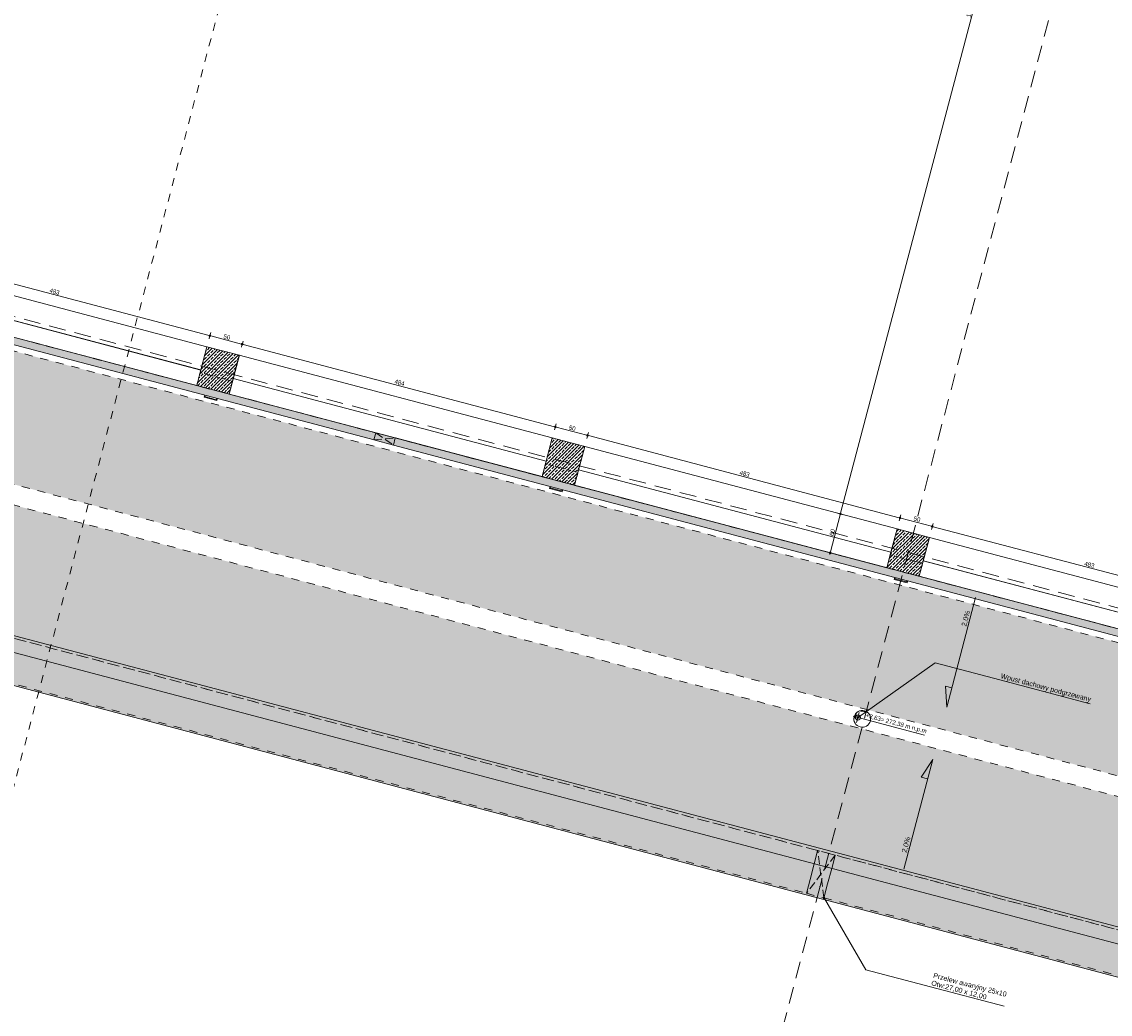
# Model space of a CAD drawing. Header units: millimetres. Extents: x -176817 to 18864955, y -12996033 to 201123.
# Tile 120 of 256: x 127676 to 143947, y -9509 to 5320. Entities that reach past the tile are written whole.
import ezdxf
from ezdxf.enums import TextEntityAlignment as Align

# ---------------------------------------------------------------- set-up
doc = ezdxf.new("R2010")
doc.units = ezdxf.units.MM
doc.header["$MEASUREMENT"] = 0
for name, pattern in [('Krawędzie ukryte', [170, 120, -50]), ('Przerywana', [240, 120, -120]), ('Przerywana długa', [390, 250, -140]), ('Przerywana gęsta', [90, 60, -30])]:
    doc.linetypes.add(name, pattern=pattern)
for name, color, linetype in [('213-A Wymiarowanie wewnętrzne', 7, 'Continuous'), ('231-A Ściany zewnętrzne', 7, 'Continuous'), ('233-A Wpusty dachowe opis', 7, 'Continuous'), ('280-A Dachy Powłoki', 7, 'Continuous'), ('291-A Obróbka blacharska', 7, 'Continuous'), ('297-A Opisy PW', 7, 'Continuous'), ('410-K Osie', 7, 'Continuous'), ('440-K Słupy', 7, 'Continuous'), ('450-K Belki', 7, 'Continuous'), ('460-K Stropy', 7, 'Continuous'), ('840-G Znaczniki przekroje', 7, 'Continuous'), ('842-G Opisy PW PZT', 7, 'Continuous')]:
    doc.layers.add(name, color=color, linetype=linetype)
doc.styles.add('STYL_AUTOMATYCZNY_3', font='arial.ttf')
doc.styles.add('STYL_AUTOMATYCZNY_4', font='arial.ttf')
doc.styles.add('STYL_AUTOMATYCZNY_8', font='ARIALN.TTF')
doc.dimstyles.new('STYL_AUTOMATYCZNY__3', dxfattribs={"dimtxt": 64.999998, "dimasz": 47.5, "dimexe": 0.18, "dimexo": 0.0625, "dimgap": 0, "dimtad": 1, "dimdec": 1, "dimlfac": 0.1, "dimzin": 0, "dimdsep": 46, "dimtxsty": 'STYL_AUTOMATYCZNY_4', "dimblk": 'ARROWHEAD_11', "dimblk1": 'ARROWHEAD_11', "dimblk2": 'ARROWHEAD_11', "dimcen": 0.09, "dimclrd": 30, "dimclre": 30, "dimclrt": 30, "dimazin": 0, "dimtfac": 1, "dimtdec": 4, "dimtmove": 0, "dimatfit": 3, "dimfxl": 0, "dimtolj": 1, "dimtzin": 0, "dimarcsym": 0})
pattern_1 = [(45, (0, 0), (-49.497475, 49.497475), []), (45, (-24.75, 24.75), (-49.497475, 49.497475), [52.5, -17.5])]

# ---------------------------------------------------------------- blocks, each defined once
blk = doc.blocks.new('Dach_17_2', base_point=(125499, 1150))
at = {"layer": '280-A Dachy Powłoki', "linetype": 'Continuous', "lineweight": 0, "true_color": 0x005d2f}
for points in [[(125499, 1149), (156049, -6912), (156049, -6912), (125499, 1150)], [(155814, -7057), (125632, 908), (126910, -1420), (153553, -8451)]]:
    blk.add_hatch(color=118, dxfattribs=at).paths.add_polyline_path(points)
at = {"layer": '280-A Dachy Powłoki', "color": 8, "linetype": 'Przerywana', "lineweight": 0, "flags": 128}
for points in [[(125499, 1150), (156049, -6912)], [(125499, 1149), (156049, -6912)], [(125632, 908), (155814, -7057)], [(153553, -8451), (126910, -1420)]]:
    blk.add_lwpolyline(points, dxfattribs=at)
blk = doc.blocks.new('Dach_18_2', base_point=(124337, -3255))
at = {"layer": '280-A Dachy Powłoki', "linetype": 'Continuous', "lineweight": 0, "true_color": 0x005d2f}
blk.add_hatch(color=118, dxfattribs=at).paths.add_polyline_path([(124337, -3255), (127050, -3970), (127102, -3772), (154751, -11068), (153477, -8741), (126834, -1711), (126834, -1711)])
at = {"layer": '280-A Dachy Powłoki', "color": 8, "linetype": 'Przerywana', "lineweight": 0, "flags": 128}
for points in [[(126834, -1711), (153477, -8741)], [(127102, -3772), (154751, -11068)]]:
    blk.add_lwpolyline(points, dxfattribs=at)
blk = doc.blocks.new('Belka_6_2', base_point=(93087, 4578))
at = {"layer": '450-K Belki', "linetype": 'Continuous', "lineweight": 0, "true_color": 0xffffff}
blk.add_hatch(color=7, dxfattribs=at).paths.add_polyline_path([(92989, 4521), (155403, -11949), (154887, -11063), (93875, 5037)])
at = {"layer": '450-K Belki', "color": 7, "linetype": 'Continuous', "lineweight": 0}
for p, q in [((93875, 5037), (154887, -11063)), ((92989, 4521), (155403, -11949))]:
    blk.add_line(p, q, dxfattribs=at)
blk = doc.blocks.new('Strop_27_2', base_point=(93576, 4862))
at = {"layer": '460-K Stropy', "color": 255, "linetype": 'Continuous', "lineweight": 0, "flags": 128}
blk.add_lwpolyline([(93576, 4862), (155061, -11362), (156224, -6958), (94738, 9267)], close=True, dxfattribs=at)
blk = doc.blocks.new('Strop_61_2', base_point=(130291, -115))
at = {"layer": '440-K Słupy', "color": 7, "linetype": 'Przerywana gęsta', "lineweight": 0, "flags": 128}
blk.add_lwpolyline([(130291, -115), (130775, -242), (130826, -49), (130342, 78)], close=True, dxfattribs=at)
blk = doc.blocks.new('Strop_62_2', base_point=(135454, -1477))
at = {"layer": '440-K Słupy', "color": 7, "linetype": 'Przerywana gęsta', "lineweight": 0, "flags": 128}
blk.add_lwpolyline([(135454, -1477), (135938, -1605), (135989, -1412), (135505, -1284)], close=True, dxfattribs=at)
blk = doc.blocks.new('Strop_63_2', base_point=(140608, -2837))
at = {"layer": '440-K Słupy', "color": 7, "linetype": 'Przerywana gęsta', "lineweight": 0, "flags": 128}
blk.add_lwpolyline([(140608, -2837), (141091, -2965), (141142, -2771), (140659, -2644)], close=True, dxfattribs=at)
blk = doc.blocks.new('Otwór_82_2')
at = {"layer": '460-K Stropy', "linetype": 'Continuous', "lineweight": 0, "true_color": 0x000000}
for points in [[(140168, -4993, 0.176679), (140119, -5063, 0.064588), (140115, -5095, 0.039447), (140116, -5114)], [(140186, -4982), (140318, -4997, 0.104301), (140272, -4974, 0.064588), (140240, -4970, 0.110826)]]:
    blk.add_hatch(color=18, dxfattribs=at).paths.add_polyline_path(points)
at = {"layer": '460-K Stropy', "color": 7, "linetype": 'Continuous', "lineweight": 0, "flags": 128}
blk.add_lwpolyline([(140361, -5127, 0.414214), (140272, -4974, 0.414214), (140119, -5063, 0.414214), (140208, -5216, 0.414214)], format="xyb", close=True, dxfattribs=at)
blk = doc.blocks.new('Ściana_70_2', base_point=(155147, -11509))
at = {"layer": '231-A Ściany zewnętrzne', "color": 8, "linetype": 'Przerywana', "lineweight": 0, "flags": 128}
for points in [[(139575, -7064), (127102, -3772)], [(126933, -4410), (139406, -7702)], [(154915, -11112), (139836, -7132)], [(139667, -7771), (155371, -11914)]]:
    blk.add_lwpolyline(points, dxfattribs=at)
blk = doc.blocks.new('Ściana_168_2', base_point=(94741, 9514))
at = {"layer": '231-A Ściany zewnętrzne', "color": 7, "linetype": 'Continuous', "lineweight": 0, "flags": 128}
for points in [[(94680, 9282), (156136, -6935)], [(130352, 117), (125682, 1349)], [(135516, -1245), (130836, -10)], [(140669, -2605), (135999, -1373)], [(145823, -3965), (141153, -2733)]]:
    blk.add_lwpolyline(points, dxfattribs=at)
blk = doc.blocks.new('Słup_133_2', base_point=(140926, -2611))
at = {"layer": '440-K Słupy', "linetype": 'Continuous', "lineweight": 0, "true_color": 0x000000}
h = blk.add_hatch(dxfattribs=at)
h.set_pattern_fill('Beton_zbrojony_0002', color=18, style=0, pattern_type=2)
h.set_pattern_definition(pattern_1)
h.paths.add_polyline_path([(140761, -2257), (140608, -2837), (141091, -2965), (141245, -2385)])
at = {"layer": '440-K Słupy', "color": 7, "linetype": 'Continuous', "lineweight": 0, "flags": 128}
blk.add_lwpolyline([(141091, -2965), (141245, -2385), (140761, -2257), (140608, -2837)], dxfattribs=at)
blk = doc.blocks.new('Słup_242_2', base_point=(130609, 111))
at = {"layer": '440-K Słupy', "linetype": 'Continuous', "lineweight": 0, "true_color": 0x000000}
h = blk.add_hatch(dxfattribs=at)
h.set_pattern_fill('Beton_zbrojony_0002', color=18, style=0, pattern_type=2)
h.set_pattern_definition(pattern_1)
h.paths.add_polyline_path([(130444, 465), (130291, -115), (130775, -242), (130928, 338)])
at = {"layer": '440-K Słupy', "color": 7, "linetype": 'Continuous', "lineweight": 0, "flags": 128}
blk.add_lwpolyline([(130775, -242), (130928, 338), (130444, 465), (130291, -115)], dxfattribs=at)
blk = doc.blocks.new('Słup_243_2', base_point=(130502, -295))
at = {"layer": '291-A Obróbka blacharska', "color": 7, "linetype": 'Continuous', "lineweight": 0, "flags": 128}
blk.add_lwpolyline([(130594, -340), (130599, -320), (130589, -318), (130587, -327), (130413, -281), (130415, -272), (130406, -269), (130400, -288)], close=True, dxfattribs=at)
blk = doc.blocks.new('Słup_244_2', base_point=(135773, -1251))
at = {"layer": '440-K Słupy', "linetype": 'Continuous', "lineweight": 0, "true_color": 0x000000}
h = blk.add_hatch(dxfattribs=at)
h.set_pattern_fill('Beton_zbrojony_0002', color=18, style=0, pattern_type=2)
h.set_pattern_definition(pattern_1)
h.paths.add_polyline_path([(135607, -897), (135454, -1477), (135938, -1605), (136091, -1025)])
at = {"layer": '440-K Słupy', "color": 7, "linetype": 'Continuous', "lineweight": 0, "flags": 128}
blk.add_lwpolyline([(135938, -1605), (136091, -1025), (135607, -897), (135454, -1477)], dxfattribs=at)
blk = doc.blocks.new('Słup_245_2', base_point=(135666, -1657))
at = {"layer": '291-A Obróbka blacharska', "color": 7, "linetype": 'Continuous', "lineweight": 0, "flags": 128}
blk.add_lwpolyline([(135757, -1702), (135762, -1683), (135753, -1680), (135750, -1690), (135576, -1644), (135579, -1634), (135569, -1632), (135564, -1651)], close=True, dxfattribs=at)
blk = doc.blocks.new('Słup_252_2', base_point=(140819, -3017))
at = {"layer": '291-A Obróbka blacharska', "color": 7, "linetype": 'Continuous', "lineweight": 0, "flags": 128}
blk.add_lwpolyline([(140911, -3062), (140916, -3043), (140906, -3040), (140904, -3050), (140730, -3004), (140732, -2994), (140722, -2991), (140717, -3011)], close=True, dxfattribs=at)
blk = doc.blocks.new('Symbol nachylenia 27[122]_2', base_point=(140863, -7341))
at = {"layer": '842-G Opisy PW PZT', "linetype": 'Continuous', "lineweight": 0, "true_color": 0x000000}
blk.add_hatch(color=18, dxfattribs=at).paths.add_polyline_path([(141295, -5704), (141122, -5969), (141218, -5994)])
at = {"layer": '842-G Opisy PW PZT', "color": 7, "linetype": 'Continuous', "lineweight": 0}
for p, q in [((140863, -7341), (141295, -5704)), ((141122, -5969), (141295, -5704)), ((141122, -5969), (141218, -5994))]:
    blk.add_line(p, q, dxfattribs=at)
at = {"layer": '842-G Opisy PW PZT', "color": 7, "lineweight": 0, "style": 'STYL_AUTOMATYCZNY_3'}
blk.add_attdef('txt', text='', height=75, rotation=75.218, dxfattribs=at).set_placement((140922, -7107), align=Align.BOTTOM_LEFT)
blk = doc.blocks.new('Symbol nachylenia 27[123]_2', base_point=(141935, -3284))
at = {"layer": '842-G Opisy PW PZT', "linetype": 'Continuous', "lineweight": 0, "true_color": 0x000000}
blk.add_hatch(color=18, dxfattribs=at).paths.add_polyline_path([(141503, -4921), (141580, -4631), (141483, -4605)])
at = {"layer": '842-G Opisy PW PZT', "color": 7, "linetype": 'Continuous', "lineweight": 0}
for p, q in [((141935, -3284), (141503, -4921)), ((141483, -4605), (141503, -4921)), ((141483, -4605), (141580, -4631))]:
    blk.add_line(p, q, dxfattribs=at)
at = {"layer": '842-G Opisy PW PZT', "color": 7, "lineweight": 0, "style": 'STYL_AUTOMATYCZNY_3'}
blk.add_attdef('txt', text='', height=75, rotation=75.218, dxfattribs=at).set_placement((141876, -3496), align=Align.BOTTOM_RIGHT)
blk = doc.blocks.new('Otwór_207_2')
at = {"layer": '231-A Ściany zewnętrzne', "color": 7, "linetype": 'Krawędzie ukryte', "lineweight": 0}
for p, q in [((139836, -7132), (139406, -7702)), ((139667, -7771), (139575, -7064))]:
    blk.add_line(p, q, dxfattribs=at)
at = {"layer": '231-A Ściany zewnętrzne', "color": 7, "linetype": 'Continuous', "lineweight": 0, "flags": 128}
for points in [[(139575, -7064), (139573, -7068), (139522, -7262), (139461, -7494), (139410, -7687), (139406, -7702)], [(139667, -7771), (139671, -7756), (139722, -7563), (139783, -7331), (139835, -7137), (139836, -7132)]]:
    blk.add_lwpolyline(points, dxfattribs=at)
at = {"layer": '231-A Ściany zewnętrzne', "color": 8, "linetype": 'Przerywana', "lineweight": 0, "flags": 128}
for points in [[(139836, -7132), (139575, -7064)], [(139406, -7702), (139667, -7771)]]:
    blk.add_lwpolyline(points, dxfattribs=at)
blk = doc.blocks.new('Belka_177_2', base_point=(125723, 1504))
at = {"layer": '450-K Belki', "color": 39, "linetype": 'Continuous', "lineweight": 0, "true_color": 0x573938, "flags": 128}
for points in [[(125774, 1698), (125682, 1349)], [(125774, 1698), (130444, 465)], [(125682, 1349), (125621, 1117)], [(125682, 1349), (130352, 117)], [(125621, 1117), (130291, -115)], [(130444, 465), (130352, 117)], [(130352, 117), (130291, -115)]]:
    blk.add_lwpolyline(points, dxfattribs=at)
blk = doc.blocks.new('Belka_178_2', base_point=(130877, 144))
at = {"layer": '450-K Belki', "color": 39, "linetype": 'Continuous', "lineweight": 0, "true_color": 0x573938, "flags": 128}
for points in [[(130928, 338), (130836, -10)], [(130928, 338), (135607, -897)], [(130836, -10), (130775, -242)], [(130836, -10), (135516, -1245)], [(130775, -242), (135454, -1477)], [(135607, -897), (135516, -1245)], [(135516, -1245), (135454, -1477)]]:
    blk.add_lwpolyline(points, dxfattribs=at)
blk = doc.blocks.new('Belka_179_2', base_point=(136040, -1218))
at = {"layer": '450-K Belki', "color": 39, "linetype": 'Continuous', "lineweight": 0, "true_color": 0x573938, "flags": 128}
for points in [[(136091, -1025), (135999, -1373)], [(136091, -1025), (140761, -2257)], [(135999, -1373), (135938, -1605)], [(135999, -1373), (140669, -2605)], [(135938, -1605), (140608, -2837)], [(140761, -2257), (140669, -2605)], [(140669, -2605), (140608, -2837)]]:
    blk.add_lwpolyline(points, dxfattribs=at)
blk = doc.blocks.new('Belka_180_2', base_point=(141194, -2578))
at = {"layer": '450-K Belki', "color": 39, "linetype": 'Continuous', "lineweight": 0, "true_color": 0x573938, "flags": 128}
for points in [[(141245, -2385), (141153, -2733)], [(141245, -2385), (145915, -3617)], [(141153, -2733), (141091, -2965)], [(141153, -2733), (145823, -3965)], [(141091, -2965), (145762, -4197)], [(145915, -3617), (145823, -3965)], [(145823, -3965), (145762, -4197)]]:
    blk.add_lwpolyline(points, dxfattribs=at)
blk = doc.blocks.new('*D3161')
at = {"layer": '213-A Wymiarowanie wewnętrzne', "linetype": 'Continuous', "lineweight": 200}
for points in [[(125805, 1862), (125806, 1857), (125809, 1853), (125813, 1850), (125817, 1849), (125822, 1850), (125826, 1853), (125829, 1857), (125830, 1862), (125829, 1867), (125826, 1871), (125822, 1873), (125817, 1874), (125813, 1873), (125809, 1871), (125806, 1867)], [(130475, 630), (130476, 625), (130479, 621), (130483, 618), (130488, 617), (130492, 618), (130496, 621), (130499, 625), (130500, 630), (130499, 634), (130496, 638), (130492, 641), (130488, 642), (130483, 641), (130479, 638), (130476, 634)]]:
    blk.add_hatch(color=30, dxfattribs=at).paths.add_polyline_path(points)
at = {"layer": '213-A Wymiarowanie wewnętrzne', "color": 30, "linetype": 'Continuous', "lineweight": 0}
for p, q in [((125806, 1817), (125814, 1850)), ((125821, 1874), (125829, 1907)), ((125830, 1859), (130476, 633))]:
    blk.add_line(p, q, dxfattribs=at)
blk.add_circle((125817, 1862), 12.5, dxfattribs=at)
at = {"layer": '213-A Wymiarowanie wewnętrzne', "color": 30, "lineweight": 200, "insert": (128084, 1277), "char_height": 65, "attachment_point": 7, "rotation": 345.218, "style": 'STYL_AUTOMATYCZNY_4'}
blk.add_mtext('\\A1;{\\pql;\\fArial|b0|i0|c238|p0;\\W1.000000;483}', dxfattribs=at)
blk = doc.blocks.new('ARROWHEAD_11')
at = {"color": 0, "linetype": 'Continuous', "lineweight": 0}
blk.add_line((0, 0), (-1, 0), dxfattribs=at)
at = {"color": 0, "linetype": 'Continuous', "lineweight": 0, "const_width": 0.25, "flags": 128}
blk.add_lwpolyline([(-0.125, 0, 1), (0.125, 0, 1)], format="xyb", close=True, dxfattribs=at)
blk = doc.blocks.new('*D3162')
at = {"layer": '213-A Wymiarowanie wewnętrzne', "linetype": 'Continuous', "lineweight": 200}
for points in [[(130475, 630), (130476, 625), (130479, 621), (130483, 618), (130488, 617), (130492, 618), (130496, 621), (130499, 625), (130500, 630), (130499, 634), (130496, 638), (130492, 641), (130488, 642), (130483, 641), (130479, 638), (130476, 634)], [(130959, 502), (130960, 497), (130962, 493), (130966, 490), (130971, 490), (130976, 490), (130980, 493), (130983, 497), (130984, 502), (130983, 507), (130980, 511), (130976, 514), (130971, 515), (130966, 514), (130962, 511), (130960, 507)]]:
    blk.add_hatch(color=30, dxfattribs=at).paths.add_polyline_path(points)
at = {"layer": '213-A Wymiarowanie wewnętrzne', "color": 30, "linetype": 'Continuous', "lineweight": 0}
for p, q in [((130491, 642), (130500, 675)), ((130476, 584), (130484, 618)), ((130500, 626), (130959, 505))]:
    blk.add_line(p, q, dxfattribs=at)
blk.add_circle((130488, 630), 12.5, dxfattribs=at)
at = {"layer": '213-A Wymiarowanie wewnętrzne', "color": 30, "lineweight": 200, "insert": (130685, 591), "char_height": 65, "attachment_point": 7, "rotation": 345.218, "style": 'STYL_AUTOMATYCZNY_4'}
blk.add_mtext('\\A1;{\\pql;\\fArial|b0|i0|c238|p0;\\W1.000000;50}', dxfattribs=at)
blk = doc.blocks.new('*D3163')
at = {"layer": '213-A Wymiarowanie wewnętrzne', "linetype": 'Continuous', "lineweight": 200}
for points in [[(130959, 502), (130960, 497), (130962, 493), (130966, 490), (130971, 490), (130976, 490), (130980, 493), (130983, 497), (130984, 502), (130983, 507), (130980, 511), (130976, 514), (130971, 515), (130966, 514), (130962, 511), (130960, 507)], [(135638, -733), (135639, -738), (135642, -742), (135646, -744), (135651, -745), (135656, -744), (135660, -742), (135662, -738), (135663, -733), (135662, -728), (135660, -724), (135656, -721), (135651, -720), (135646, -721), (135642, -724), (135639, -728)]]:
    blk.add_hatch(color=30, dxfattribs=at).paths.add_polyline_path(points)
at = {"layer": '213-A Wymiarowanie wewnętrzne', "color": 30, "linetype": 'Continuous', "lineweight": 0}
for p, q in [((130959, 457), (130968, 490)), ((130974, 514), (130983, 547)), ((130983, 499), (135639, -730))]:
    blk.add_line(p, q, dxfattribs=at)
blk.add_circle((130971, 502), 12.5, dxfattribs=at)
at = {"layer": '213-A Wymiarowanie wewnętrzne', "color": 30, "lineweight": 200, "insert": (133242, -84), "char_height": 65, "attachment_point": 7, "rotation": 345.218, "style": 'STYL_AUTOMATYCZNY_4'}
blk.add_mtext('\\A1;{\\pql;\\fArial|b0|i0|c238|p0;\\W1.000000;484}', dxfattribs=at)
blk = doc.blocks.new('*D3164')
at = {"layer": '213-A Wymiarowanie wewnętrzne', "linetype": 'Continuous', "lineweight": 200}
for points in [[(135638, -733), (135639, -738), (135642, -742), (135646, -744), (135651, -745), (135656, -744), (135660, -742), (135662, -738), (135663, -733), (135662, -728), (135660, -724), (135656, -721), (135651, -720), (135646, -721), (135642, -724), (135639, -728)], [(136122, -860), (136123, -865), (136125, -869), (136130, -872), (136134, -873), (136139, -872), (136143, -869), (136146, -865), (136147, -860), (136146, -856), (136143, -852), (136139, -849), (136134, -848), (136130, -849), (136125, -852), (136123, -856)]]:
    blk.add_hatch(color=30, dxfattribs=at).paths.add_polyline_path(points)
at = {"layer": '213-A Wymiarowanie wewnętrzne', "color": 30, "linetype": 'Continuous', "lineweight": 0}
for p, q in [((135639, -778), (135648, -745)), ((135654, -721), (135663, -688)), ((135663, -736), (136122, -857))]:
    blk.add_line(p, q, dxfattribs=at)
blk.add_circle((135651, -733), 12.5, dxfattribs=at)
at = {"layer": '213-A Wymiarowanie wewnętrzne', "color": 30, "lineweight": 200, "insert": (135848, -771), "char_height": 65, "attachment_point": 7, "rotation": 345.218, "style": 'STYL_AUTOMATYCZNY_4'}
blk.add_mtext('\\A1;{\\pql;\\fArial|b0|i0|c238|p0;\\W1.000000;50}', dxfattribs=at)
blk = doc.blocks.new('*D3165')
at = {"layer": '213-A Wymiarowanie wewnętrzne', "linetype": 'Continuous', "lineweight": 200}
for points in [[(136122, -860), (136123, -865), (136125, -869), (136130, -872), (136134, -873), (136139, -872), (136143, -869), (136146, -865), (136147, -860), (136146, -856), (136143, -852), (136139, -849), (136134, -848), (136130, -849), (136125, -852), (136123, -856)], [(140792, -2093), (140793, -2098), (140796, -2102), (140800, -2104), (140804, -2105), (140809, -2104), (140813, -2102), (140816, -2098), (140817, -2093), (140816, -2088), (140813, -2084), (140809, -2081), (140804, -2080), (140800, -2081), (140796, -2084), (140793, -2088)]]:
    blk.add_hatch(color=30, dxfattribs=at).paths.add_polyline_path(points)
at = {"layer": '213-A Wymiarowanie wewnętrzne', "color": 30, "linetype": 'Continuous', "lineweight": 0}
for p, q in [((136122, -906), (136131, -872)), ((136138, -848), (136146, -815)), ((136146, -864), (140792, -2090))]:
    blk.add_line(p, q, dxfattribs=at)
blk.add_circle((136134, -860), 12.5, dxfattribs=at)
at = {"layer": '213-A Wymiarowanie wewnętrzne', "color": 30, "lineweight": 200, "insert": (138401, -1445), "char_height": 65, "attachment_point": 7, "rotation": 345.218, "style": 'STYL_AUTOMATYCZNY_4'}
blk.add_mtext('\\A1;{\\pql;\\fArial|b0|i0|c238|p0;\\W1.000000;483}', dxfattribs=at)
blk = doc.blocks.new('*D3166')
at = {"layer": '213-A Wymiarowanie wewnętrzne', "linetype": 'Continuous', "lineweight": 200}
for points in [[(140792, -2093), (140793, -2098), (140796, -2102), (140800, -2104), (140804, -2105), (140809, -2104), (140813, -2102), (140816, -2098), (140817, -2093), (140816, -2088), (140813, -2084), (140809, -2081), (140804, -2080), (140800, -2081), (140796, -2084), (140793, -2088)], [(141275, -2220), (141276, -2225), (141279, -2229), (141283, -2232), (141288, -2233), (141293, -2232), (141297, -2229), (141299, -2225), (141300, -2220), (141299, -2216), (141297, -2211), (141293, -2209), (141288, -2208), (141283, -2209), (141279, -2211), (141276, -2216)]]:
    blk.add_hatch(color=30, dxfattribs=at).paths.add_polyline_path(points)
at = {"layer": '213-A Wymiarowanie wewnętrzne', "color": 30, "linetype": 'Continuous', "lineweight": 0}
for p, q in [((140792, -2138), (140801, -2105)), ((140808, -2081), (140816, -2047)), ((140817, -2096), (141276, -2217))]:
    blk.add_line(p, q, dxfattribs=at)
blk.add_circle((140804, -2093), 12.5, dxfattribs=at)
at = {"layer": '213-A Wymiarowanie wewnętrzne', "color": 30, "lineweight": 200, "insert": (141002, -2131), "char_height": 65, "attachment_point": 7, "rotation": 345.218, "style": 'STYL_AUTOMATYCZNY_4'}
blk.add_mtext('\\A1;{\\pql;\\fArial|b0|i0|c238|p0;\\W1.000000;50}', dxfattribs=at)
blk = doc.blocks.new('*D3167')
at = {"layer": '213-A Wymiarowanie wewnętrzne', "linetype": 'Continuous', "lineweight": 200}
for points in [[(141275, -2220), (141276, -2225), (141279, -2229), (141283, -2232), (141288, -2233), (141293, -2232), (141297, -2229), (141299, -2225), (141300, -2220), (141299, -2216), (141297, -2211), (141293, -2209), (141288, -2208), (141283, -2209), (141279, -2211), (141276, -2216)], [(145946, -3453), (145947, -3457), (145949, -3461), (145953, -3464), (145958, -3465), (145963, -3464), (145967, -3461), (145970, -3457), (145971, -3453), (145970, -3448), (145967, -3444), (145963, -3441), (145958, -3440), (145953, -3441), (145949, -3444), (145947, -3448)]]:
    blk.add_hatch(color=30, dxfattribs=at).paths.add_polyline_path(points)
at = {"layer": '213-A Wymiarowanie wewnętrzne', "color": 30, "linetype": 'Continuous', "lineweight": 0}
for p, q in [((141276, -2266), (141285, -2232)), ((141291, -2208), (141300, -2175)), ((141300, -2224), (145946, -3449))]:
    blk.add_line(p, q, dxfattribs=at)
blk.add_circle((141288, -2220), 12.5, dxfattribs=at)
at = {"layer": '213-A Wymiarowanie wewnętrzne', "color": 30, "lineweight": 200, "insert": (143554, -2805), "char_height": 65, "attachment_point": 7, "rotation": 345.218, "style": 'STYL_AUTOMATYCZNY_4'}
blk.add_mtext('\\A1;{\\pql;\\fArial|b0|i0|c238|p0;\\W1.000000;483}', dxfattribs=at)
blk = doc.blocks.new('*D3229')
at = {"layer": '213-A Wymiarowanie wewnętrzne', "linetype": 'Continuous', "lineweight": 200}
for points in [[(143869, 13002), (143870, 12997), (143873, 12993), (143877, 12990), (143882, 12989), (143886, 12990), (143890, 12993), (143893, 12997), (143894, 13002), (143893, 13007), (143890, 13011), (143886, 13013), (143882, 13014), (143877, 13013), (143873, 13011), (143870, 13007)], [(139902, -2034), (139903, -2038), (139905, -2042), (139909, -2045), (139914, -2046), (139919, -2045), (139923, -2042), (139926, -2038), (139927, -2034), (139926, -2029), (139923, -2025), (139919, -2022), (139914, -2021), (139909, -2022), (139905, -2025), (139903, -2029)]]:
    blk.add_hatch(color=30, dxfattribs=at).paths.add_polyline_path(points)
at = {"layer": '213-A Wymiarowanie wewnętrzne', "color": 30, "linetype": 'Continuous', "lineweight": 0}
for p, q in [((143878, 12990), (139917, -2022)), ((143836, 13014), (143870, 13005)), ((143894, 12999), (143927, 12990))]:
    blk.add_line(p, q, dxfattribs=at)
blk.add_circle((143882, 13002), 12.5, dxfattribs=at)
at = {"layer": '213-A Wymiarowanie wewnętrzne', "color": 30, "lineweight": 200, "insert": (141857, 5380), "char_height": 65, "attachment_point": 7, "rotation": 75.218, "style": 'STYL_AUTOMATYCZNY_4'}
blk.add_mtext('\\A1;{\\pql;\\fArial|b0|i0|c238|p0;\\W1.000000;1\xa0555}', dxfattribs=at)
blk = doc.blocks.new('*D3230')
at = {"layer": '213-A Wymiarowanie wewnętrzne', "linetype": 'Continuous', "lineweight": 200}
for points in [[(139902, -2034), (139903, -2038), (139905, -2042), (139909, -2045), (139914, -2046), (139919, -2045), (139923, -2042), (139926, -2038), (139927, -2034), (139926, -2029), (139923, -2025), (139919, -2022), (139914, -2021), (139909, -2022), (139905, -2025), (139903, -2029)], [(139749, -2614), (139750, -2619), (139752, -2623), (139756, -2625), (139761, -2626), (139766, -2625), (139770, -2623), (139773, -2619), (139774, -2614), (139773, -2609), (139770, -2605), (139766, -2602), (139761, -2601), (139756, -2602), (139752, -2605), (139750, -2609)]]:
    blk.add_hatch(color=30, dxfattribs=at).paths.add_polyline_path(points)
at = {"layer": '213-A Wymiarowanie wewnętrzne', "color": 30, "linetype": 'Continuous', "lineweight": 0}
for p, q in [((139911, -2046), (139764, -2602)), ((139869, -2022), (139902, -2030)), ((139926, -2037), (139959, -2046)), ((139716, -2602), (139749, -2611)), ((139758, -2626), (139755, -2638)), ((139773, -2617), (139806, -2626))]:
    blk.add_line(p, q, dxfattribs=at)
for centre in [(139914, -2034), (139761, -2614)]:
    blk.add_circle(centre, 12.5, dxfattribs=at)
at = {"layer": '213-A Wymiarowanie wewnętrzne', "color": 30, "lineweight": 200, "insert": (139812, -2368), "char_height": 65, "attachment_point": 7, "rotation": 75.218, "style": 'STYL_AUTOMATYCZNY_4'}
blk.add_mtext('\\A1;{\\pql;\\fArial|b0|i0|c238|p0;\\W1.000000;60}', dxfattribs=at)
blk = doc.blocks.new('*D3236')
at = {"layer": '213-A Wymiarowanie wewnętrzne', "linetype": 'Continuous', "lineweight": 200}
for points in [[(157879, 9305), (157880, 9300), (157883, 9296), (157887, 9293), (157892, 9292), (157897, 9293), (157901, 9296), (157903, 9300), (157904, 9305), (157903, 9310), (157901, 9314), (157897, 9316), (157892, 9317), (157887, 9316), (157883, 9314), (157880, 9310)], [(153912, -5731), (153913, -5735), (153916, -5739), (153920, -5742), (153924, -5743), (153929, -5742), (153933, -5739), (153936, -5735), (153937, -5731), (153936, -5726), (153933, -5722), (153929, -5719), (153924, -5718), (153920, -5719), (153916, -5722), (153913, -5726)]]:
    blk.add_hatch(color=30, dxfattribs=at).paths.add_polyline_path(points)
at = {"layer": '213-A Wymiarowanie wewnętrzne', "color": 30, "linetype": 'Continuous', "lineweight": 0}
for p, q in [((157889, 9293), (153928, -5718)), ((157847, 9317), (157880, 9308)), ((157904, 9302), (157937, 9293))]:
    blk.add_line(p, q, dxfattribs=at)
blk.add_circle((157892, 9305), 12.5, dxfattribs=at)
at = {"layer": '213-A Wymiarowanie wewnętrzne', "color": 30, "lineweight": 200, "insert": (155867, 1683), "char_height": 65, "attachment_point": 7, "rotation": 75.218, "style": 'STYL_AUTOMATYCZNY_4'}
blk.add_mtext('\\A1;{\\pql;\\fArial|b0|i0|c238|p0;\\W1.000000;1\xa0555}', dxfattribs=at)
blk = doc.blocks.new('*D3237')
at = {"layer": '213-A Wymiarowanie wewnętrzne', "linetype": 'Continuous', "lineweight": 200}
for points in [[(153912, -5731), (153913, -5735), (153916, -5739), (153920, -5742), (153924, -5743), (153929, -5742), (153933, -5739), (153936, -5735), (153937, -5731), (153936, -5726), (153933, -5722), (153929, -5719), (153924, -5718), (153920, -5719), (153916, -5722), (153913, -5726)], [(153759, -6311), (153760, -6316), (153763, -6320), (153767, -6322), (153771, -6323), (153776, -6322), (153780, -6320), (153783, -6316), (153784, -6311), (153783, -6306), (153780, -6302), (153776, -6299), (153771, -6298), (153767, -6299), (153763, -6302), (153760, -6306)]]:
    blk.add_hatch(color=30, dxfattribs=at).paths.add_polyline_path(points)
at = {"layer": '213-A Wymiarowanie wewnętrzne', "color": 30, "linetype": 'Continuous', "lineweight": 0}
for p, q in [((153921, -5743), (153775, -6299)), ((153879, -5719), (153912, -5727)), ((153937, -5734), (153970, -5743)), ((153726, -6299), (153759, -6308)), ((153768, -6323), (153765, -6335)), ((153783, -6314), (153817, -6323))]:
    blk.add_line(p, q, dxfattribs=at)
for centre in [(153924, -5731), (153771, -6311)]:
    blk.add_circle(centre, 12.5, dxfattribs=at)
at = {"layer": '213-A Wymiarowanie wewnętrzne', "color": 30, "lineweight": 200, "insert": (153823, -6065), "char_height": 65, "attachment_point": 7, "rotation": 75.218, "style": 'STYL_AUTOMATYCZNY_4'}
blk.add_mtext('\\A1;{\\pql;\\fArial|b0|i0|c238|p0;\\W1.000000;60}', dxfattribs=at)
blk = doc.blocks.new('Koty wysokościowe_19_2', base_point=(140175, -5076))
at = {"layer": '233-A Wpusty dachowe opis', "color": 7, "linetype": 'Continuous', "lineweight": 0}
for p, q in [((140156, -5148), (140194, -5003)), ((140103, -5057), (141170, -5340))]:
    blk.add_line(p, q, dxfattribs=at)
blk.add_circle((140175, -5076), 37.5, dxfattribs=at)
at = {"layer": '233-A Wpusty dachowe opis', "color": 7, "lineweight": 0, "insert": (140282, -5091), "char_height": 65, "attachment_point": 7, "rotation": 345.1012, "style": 'STYL_AUTOMATYCZNY_3'}
blk.add_mtext('\\A1;{\\pql;\\fArial|b0|i0|c238|p0;\\W1.000000;+3,63= 272,38 m n.p.m}', dxfattribs=at)
blk = doc.blocks.new('Etykieta_55_2', base_point=(139667, -7771))
at = {"layer": '297-A Opisy PW', "linetype": 'Continuous', "lineweight": 0, "true_color": 0x000000}
blk.add_hatch(color=18, dxfattribs=at).paths.add_polyline_path([(139655, -7771), (139656, -7775), (139659, -7779), (139663, -7782), (139667, -7783), (139672, -7782), (139676, -7779), (139679, -7775), (139680, -7771), (139679, -7766), (139676, -7762), (139672, -7759), (139667, -7758), (139663, -7759), (139659, -7762), (139656, -7766)])
at = {"layer": '297-A Opisy PW', "color": 7, "linetype": 'Continuous', "lineweight": 0}
for p, q in [((139674, -7781), (140292, -8844)), ((140292, -8844), (141259, -9099)), ((141259, -9099), (142361, -9389))]:
    blk.add_line(p, q, dxfattribs=at)
blk.add_circle((139667, -7771), 12.5, dxfattribs=at)
at = {"layer": '297-A Opisy PW', "color": 7, "lineweight": 0, "insert": (141262, -9088), "char_height": 75, "attachment_point": 7, "rotation": 345.218, "line_spacing_factor": 0.929581, "style": 'STYL_AUTOMATYCZNY_3'}
blk.add_mtext('\\A1;{\\pql;\\fArial|b0|i0|c238|p0;\\W1.000000;Przelew awaryjny 25x10\\P\\pql;\\fArial|b0|i0|c238|p0;\\W1.000000;Otw:\\fArial|b0|i0|c238|p0;\\W1.000000;27,00\\fArial|b0|i0|c238|p0;\\W1.000000; x \\fArial|b0|i0|c238|p0;\\W1.000000;12,00}', dxfattribs=at)
blk = doc.blocks.new('Etykieta_64_2', base_point=(140175, -5076))
at = {"layer": '297-A Opisy PW', "linetype": 'Continuous', "lineweight": 0, "true_color": 0x000000}
blk.add_hatch(color=18, dxfattribs=at).paths.add_polyline_path([(140163, -5076), (140163, -5081), (140166, -5085), (140170, -5087), (140175, -5088), (140180, -5087), (140184, -5085), (140187, -5081), (140188, -5076), (140187, -5071), (140184, -5067), (140180, -5064), (140175, -5063), (140170, -5064), (140166, -5067), (140163, -5071)])
at = {"layer": '297-A Opisy PW', "color": 7, "linetype": 'Continuous', "lineweight": 0}
for p, q in [((140185, -5069), (141329, -4258)), ((141329, -4258), (142296, -4513)), ((142296, -4513), (143646, -4869))]:
    blk.add_line(p, q, dxfattribs=at)
blk.add_circle((140175, -5076), 12.5, dxfattribs=at)
at = {"layer": '297-A Opisy PW', "color": 7, "lineweight": 0, "insert": (142297, -4509), "char_height": 75, "attachment_point": 7, "rotation": 345.218, "style": 'STYL_AUTOMATYCZNY_3'}
blk.add_mtext('\\A1;{\\pql;\\fArial|b0|i0|c238|p0;\\W1.000000;Wpust dachowy podgrzewany}', dxfattribs=at)
blk = doc.blocks.new('Otwór_216_2')
at = {"layer": '231-A Ściany zewnętrzne', "color": 7, "linetype": 'Krawędzie ukryte', "lineweight": 0}
for p, q in [((132941, -928), (133260, -898)), ((132969, -822), (133231, -1005))]:
    blk.add_line(p, q, dxfattribs=at)
at = {"layer": '231-A Ściany zewnętrzne', "color": 7, "linetype": 'Continuous', "lineweight": 0, "flags": 128}
for points in [[(132969, -822), (132941, -928)], [(132941, -928), (133231, -1005)], [(133260, -898), (132969, -822)], [(133231, -1005), (133260, -898)]]:
    blk.add_lwpolyline(points, dxfattribs=at)
blk = doc.blocks.new('Ściana_295_2', base_point=(94351, 9369))
at = {"layer": '231-A Ściany zewnętrzne', "linetype": 'Continuous', "lineweight": 0, "true_color": 0x000000}
h = blk.add_hatch(dxfattribs=at)
h.set_pattern_fill('Styropian_0002', color=18, style=0, pattern_type=2)
h.set_pattern_definition([(75.218034, (0, 0), (-100.483584, 26.515076), [60, -120]), (75.218034, (-27.28, 100.28), (-100.483584, 26.515076), [60, -120]), (135.218034, (15.31, 58.01), (73.20452, 73.7638), [60, -120]), (135.218034, (-85.18, 84.53), (73.20452, 73.7638), [60, -120]), (195.218034, (0, 0), (-27.27906, 100.278875), [60, -120]), (195.218034, (-100.48, 26.52), (-27.27906, 100.278875), [60, -120])])
h.paths.add_polyline_path([(94323, 9262), (156084, -7035), (156102, -6967), (156121, -6972), (156119, -6982), (156109, -6979), (156094, -7037), (156123, -7045), (156151, -6939), (94351, 9369)])
at = {"layer": '231-A Ściany zewnętrzne', "color": 7, "linetype": 'Continuous', "lineweight": 0, "flags": 128}
for points in [[(132969, -822), (117789, 3184)], [(117761, 3078), (132941, -928)], [(148440, -4904), (133260, -898)], [(133231, -1005), (148412, -5010)]]:
    blk.add_lwpolyline(points, dxfattribs=at)
blk = doc.blocks.new('Standardowy znacznik osi[624]_2', base_point=(161402, 74985))
at = {"layer": '410-K Osie', "color": 5, "linetype": 'Przerywana długa', "lineweight": 0}
for p, q in [((160637, 72085), (139610, -7597)), ((139610, -7597), (138845, -10498))]:
    blk.add_line(p, q, dxfattribs=at)
blk.add_point((139610, -7597), dxfattribs=at)
blk.add_point((139610, -7597), dxfattribs=at)
at = {"layer": '410-K Osie', "color": 7, "lineweight": 0, "style": 'STYL_AUTOMATYCZNY_8'}
for tag, p in [('AC_MarkerText_1_0', (161455, 75155)), ('AC_MarkerText_1_1', (138834, -10570))]:
    blk.add_attdef(tag, text='', height=100, rotation=345.218, dxfattribs=at).set_placement(p, align=Align.TOP_CENTER)
blk = doc.blocks.new('Standardowy znacznik osi[636]_2', base_point=(14700, 30697))
at = {"layer": '410-K Osie', "color": 5, "linetype": 'Przerywana długa', "lineweight": 0}
blk.add_line((17600, 29932), (181485, -13314), dxfattribs=at)
at = {"layer": '410-K Osie', "color": 7, "lineweight": 0, "style": 'STYL_AUTOMATYCZNY_8'}
for tag, p in [('AC_MarkerText_1_0', (14600, 30777)), ('AC_MarkerText_1_1', (184528, -14062))]:
    blk.add_attdef(tag, text='', height=100, rotation=345.218, dxfattribs=at).set_placement(p, align=Align.TOP_CENTER)
blk = doc.blocks.new('Płaszczyzna odcinająca_6_2', base_point=(123230, -22501))
at = {"layer": '840-G Znaczniki przekroje', "color": 161, "linetype": 'Przerywana', "lineweight": 0, "true_color": 0x40a5ff}
blk.add_line((123249, -22428), (149745, 77984), dxfattribs=at)

msp = doc.modelspace()

# ---------------------------------------------------------------- block references
at = {"layer": '231-A Ściany zewnętrzne', "color": 7, "lineweight": 0}
for name, p in [('Ściana_168_2', (94741.33, 9513.99)), ('Ściana_295_2', (94351.41, 9368.69)), ('Ściana_70_2', (155146.75, -11508.69))]:
    msp.add_blockref(name, p, dxfattribs=at)
at = {"layer": '231-A Ściany zewnętrzne', "color": 7, "linetype": 'Continuous', "lineweight": 0}
for name in ['Otwór_216_2', 'Otwór_207_2']:
    msp.add_blockref(name, (0, 0), dxfattribs=at)
at = {"layer": '233-A Wpusty dachowe opis', "color": 7, "lineweight": 0}
msp.add_blockref('Koty wysokościowe_19_2', (140175.04, -5075.81), dxfattribs=at)
at = {"layer": '280-A Dachy Powłoki', "color": 8, "linetype": 'Przerywana', "lineweight": 0}
for name, p in [('Dach_17_2', (125499.38, 1149.53)), ('Dach_18_2', (124337.23, -3254.65))]:
    msp.add_blockref(name, p, dxfattribs=at)
at = {"layer": '291-A Obróbka blacharska', "color": 7, "lineweight": 0}
for name, p in [('Słup_243_2', (130502.23, -294.71)), ('Słup_245_2', (135665.52, -1657.17)), ('Słup_252_2', (140819.1, -3017.07))]:
    msp.add_blockref(name, p, dxfattribs=at)
at = {"layer": '297-A Opisy PW', "color": 7, "linetype": 'Continuous', "lineweight": 0}
for name, p in [('Etykieta_64_2', (140175.04, -5075.81)), ('Etykieta_55_2', (139667.4, -7770.55))]:
    msp.add_blockref(name, p, dxfattribs=at)
at = {"layer": '410-K Osie', "color": 5, "linetype": 'Continuous', "lineweight": 0}
for name, p in [('Standardowy znacznik osi[624]_2', (161401.98, 74985.32)), ('Standardowy znacznik osi[636]_2', (14699.64, 30697.04))]:
    msp.add_blockref(name, p, dxfattribs=at)
at = {"layer": '440-K Słupy', "color": 7, "lineweight": 0}
for name, p in [('Słup_242_2', (130609.42, 111.39)), ('Słup_244_2', (135772.68, -1251.07)), ('Słup_133_2', (140926.28, -2610.97))]:
    msp.add_blockref(name, p, dxfattribs=at)
at = {"layer": '440-K Słupy', "color": 7, "linetype": 'Przerywana gęsta', "lineweight": 0}
for name, p in [('Strop_61_2', (130291.15, -114.9)), ('Strop_62_2', (135454.41, -1477.35)), ('Strop_63_2', (140607.99, -2837.25))]:
    msp.add_blockref(name, p, dxfattribs=at)
at = {"layer": '450-K Belki', "color": 7, "lineweight": 0}
msp.add_blockref('Belka_6_2', (93087.12, 4577.69), dxfattribs=at)
at = {"layer": '450-K Belki', "color": 39, "lineweight": 0, "true_color": 0x573938}
for name, p in [('Belka_177_2', (125723.08, 1504.19)), ('Belka_178_2', (130876.66, 144.29)), ('Belka_179_2', (136039.92, -1218.16)), ('Belka_180_2', (141193.54, -2578.07))]:
    msp.add_blockref(name, p, dxfattribs=at)
at = {"layer": '460-K Stropy', "color": 255, "linetype": 'Continuous', "lineweight": 0}
msp.add_blockref('Strop_27_2', (93575.8, 4862.44), dxfattribs=at)
at = {"layer": '460-K Stropy', "color": 7, "linetype": 'Continuous', "lineweight": 0}
msp.add_blockref('Otwór_82_2', (0, 0), dxfattribs=at)
at = {"layer": '842-G Opisy PW PZT', "color": 7, "linetype": 'Continuous', "lineweight": 0}
for name, p in [('Symbol nachylenia 27[123]_2', (141935.14, -3283.85)), ('Symbol nachylenia 27[122]_2', (140862.88, -7341.15))]:
    msp.add_blockref(name, p, dxfattribs=at).add_auto_attribs({'txt': '2,0%'})

# ---------------------------------------------------------------- dimensions: what is measured, and where the dimension line sits
at = {"layer": '213-A Wymiarowanie wewnętrzne', "color": 30, "linetype": 'Continuous', "lineweight": 200}
for base, p1, p2, angle, picture, middle, turn in [((139914.15, -2033.63), (67956.39, 33036.47), (63892.27, 18026.62), 255.218034, '*D3229', (141853.87, 5495.62), 75.218034), ((153924.43, -5730.59), (67956.39, 33036.47), (63892.27, 18026.62), 255.218034, '*D3236', (155864.15, 1798.67), 75.218034), ((139761.06, -2613.77), (63892.27, 18026.62), (63739.18, 17446.48), 255.218034, '*D3230', (139793.58, -2312.2), 75.218034), ((153771.34, -6310.73), (63892.27, 18026.62), (63739.18, 17446.48), 255.218034, '*D3237', (153803.86, -6009.15), 75.218034), ((130487.61, 629.62), (125774.11, 1697.57), (130444.23, 465.24), 345.218034, '*D3161', (128163.99, 1289.82), 345.218034), ((130971.06, 502.05), (130444.23, 465.24), (130927.69, 337.67), 345.218034, '*D3162', (130740.84, 609.85), 345.218034), ((135650.87, -732.84), (130927.69, 337.67), (135607.5, -897.21), 345.218034, '*D3163', (133322.42, -71.36), 345.218034), ((136134.33, -860.41), (135607.5, -897.21), (136090.95, -1024.78), 345.218034, '*D3164', (135904.1, -752.6), 345.218034), ((140804.45, -2092.74), (136090.95, -1024.78), (140761.08, -2257.11), 345.218034, '*D3165', (138480.84, -1432.54), 345.218034), ((141287.94, -2220.32), (140761.08, -2257.11), (141244.57, -2384.69), 345.218034, '*D3166', (141057.7, -2112.51), 345.218034), ((145958.07, -3452.65), (141244.57, -2384.69), (145914.69, -3617.02), 345.218034, '*D3167', (143634.45, -2792.45), 345.218034)]:
    dim = msp.add_linear_dim(base=base, p1=p1, p2=p2, angle=angle, dimstyle='STYL_AUTOMATYCZNY__3', dxfattribs=at)
    dim.commit()
    dim.dimension.update_dxf_attribs({"geometry": picture, "text_midpoint": middle, "dimtype": 160, "text_rotation": turn})

# ---------------------------------------------------------------- next in the draw order: block references
at = {"layer": '840-G Znaczniki przekroje', "color": 161, "lineweight": 0, "true_color": 0x40a5ff}
msp.add_blockref('Płaszczyzna odcinająca_6_2', (123230.11, -22500.59), dxfattribs=at)

doc.saveas('drawing.dxf')
